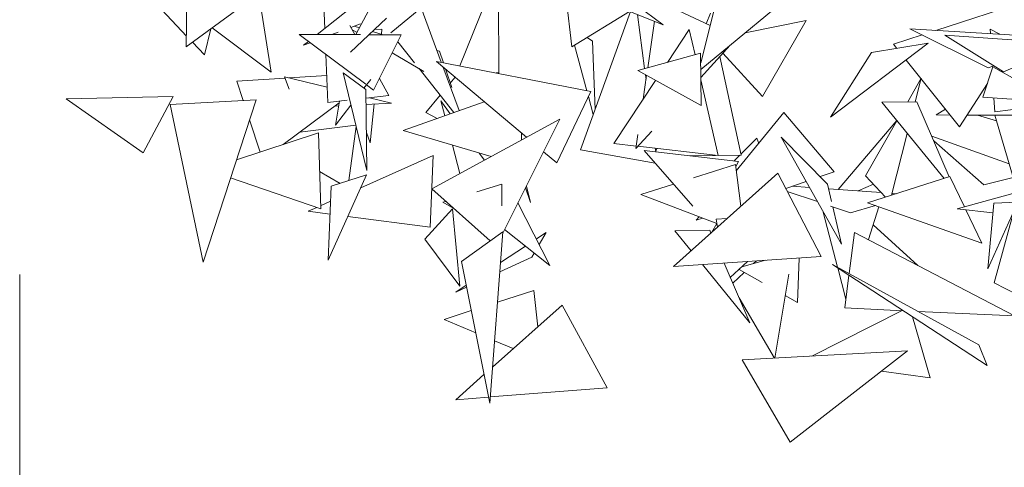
# Model space of a CAD drawing. Header units: metres. Extents: x -14.5 to 13.2, y -19 to 3.3.
# Tile 114 of 210: x 9.747 to 10.013, y 2.298 to 2.419. Entities that reach past the tile are written whole.
import ezdxf

# ---------------------------------------------------------------- set-up
doc = ezdxf.new("R2010")
doc.units = ezdxf.units.M
doc.linetypes.add('Traço ponto', pattern=[0.015875, 0.00635, -0.004763, 0, -0.004763])
doc.layers.add('A-DETL', color=7, linetype='Continuous', lineweight=5, true_color=0x00a600)
doc.layers.add('L-PLNT', color=7, linetype='Continuous', lineweight=5, true_color=0x005900)
doc.layers.add('G-IMPT', color=7, linetype='Continuous', lineweight=5)

# ---------------------------------------------------------------- blocks, each defined once
blk = doc.blocks.new('ÁRVORES ORNAMENTAIS - Pequeno e Médio Porte - Ipê-roxo-2870950-CORTE_CALÇADA')
at = {"layer": 'G-IMPT', "color": 253, "true_color": 0xaaaaaa}
for p, q in [((6.15481, 2.437), (6.18074, 2.41761)), ((6.05154, 2.41168), (6.08203, 2.43403)), ((6.08905, 2.4166), (6.08846, 2.43069)), ((6.1256, 2.40649), (6.13609, 2.43244)), ((6.13621, 2.4046), (6.13609, 2.43244)), ((6.15104, 2.42953), (6.18074, 2.41761)), ((6.15601, 2.41168), (6.15408, 2.42831)), ((6.07138, 2.42484), (6.07451, 2.40475)), ((6.25463, 2.41611), (6.28393, 2.42561)), ((6.05158, 2.41458), (6.04353, 2.42308)), ((6.0517, 2.42426), (6.05154, 2.41168)), ((6.09658, 2.42257), (6.08699, 2.41497)), ((6.11518, 2.42219), (6.10692, 2.41547)), ((6.11518, 2.42219), (6.1206, 2.40747)), ((6.19345, 2.41743), (6.17918, 2.42407)), ((6.19515, 2.42419), (6.19089, 2.40732)), ((6.09605, 2.41019), (6.10581, 2.41938)), ((6.09749, 2.41495), (6.10095, 2.42163)), ((6.15601, 2.41168), (6.17165, 2.42119)), ((6.1583, 2.38372), (6.17184, 2.42118)), ((6.17571, 2.40574), (6.17376, 2.42041)), ((6.21059, 2.42179), (6.19091, 2.40547)), ((6.19242, 2.41791), (6.19356, 2.42079)), ((6.05854, 2.41681), (6.07451, 2.40475)), ((6.09724, 2.41495), (6.09587, 2.41741)), ((6.09874, 2.4179), (6.09614, 2.41692)), ((6.09846, 2.41683), (6.09703, 2.41725)), ((6.17837, 2.41856), (6.17653, 2.40596)), ((6.21944, 2.41878), (6.20292, 2.41543)), ((6.21944, 2.41878), (6.20767, 2.39819)), ((6.05819, 2.41656), (6.05643, 2.40945)), ((6.10016, 2.40149), (6.08215, 2.41498)), ((6.09874, 2.41495), (6.08215, 2.41498)), ((6.09272, 2.41562), (6.09098, 2.41496)), ((6.09779, 2.41553), (6.09649, 2.41629)), ((6.10978, 2.41492), (6.10109, 2.41494)), ((6.10491, 2.41493), (6.102, 2.41579)), ((6.10226, 2.39991), (6.10978, 2.41492)), ((6.10454, 2.41647), (6.10256, 2.41632)), ((6.10454, 2.41647), (6.1044, 2.41508)), ((6.16156, 2.41319), (6.16016, 2.41421)), ((6.18191, 2.40744), (6.1878, 2.41634)), ((6.18937, 2.40949), (6.1878, 2.41634)), ((6.24309, 2.41237), (6.25085, 2.41488)), ((6.26875, 2.40595), (6.24754, 2.41653)), ((6.24754, 2.41653), (6.28624, 2.41422)), ((6.27294, 2.40487), (6.25704, 2.41478)), ((6.25704, 2.41478), (6.29028, 2.41244)), ((6.26929, 2.41647), (6.26936, 2.41523)), ((6.26929, 2.41647), (6.27194, 2.41507)), ((6.05643, 2.40945), (6.05318, 2.41289)), ((6.08465, 2.41311), (6.08332, 2.41206)), ((6.08513, 2.41275), (6.08332, 2.41206)), ((6.10884, 2.41304), (6.11335, 2.40735)), ((6.15675, 2.41214), (6.16007, 2.39975)), ((6.16156, 2.41319), (6.16227, 2.39471)), ((6.19892, 2.41211), (6.19094, 2.40337)), ((6.25255, 2.41261), (6.22605, 2.39261)), ((6.25255, 2.41261), (6.23718, 2.41015)), ((6.24309, 2.41237), (6.24399, 2.41124)), ((6.27294, 2.40487), (6.29028, 2.41244)), ((6.08988, 2.39658), (6.08934, 2.4096)), ((6.11587, 2.40501), (6.10731, 2.40999)), ((6.12017, 2.41044), (6.11943, 2.41065)), ((6.1212, 2.40735), (6.12017, 2.41044)), ((6.17388, 2.40523), (6.19086, 2.4099)), ((6.19102, 2.39573), (6.19086, 2.4099)), ((6.20183, 2.38233), (6.19609, 2.40902)), ((6.19689, 2.40989), (6.20767, 2.39819)), ((6.23718, 2.41015), (6.22605, 2.39261)), ((6.16116, 2.39953), (6.11936, 2.40771)), ((6.1437, 2.38713), (6.11936, 2.40771)), ((6.12103, 2.40629), (6.12543, 2.39436)), ((6.24653, 2.40807), (6.26101, 2.38998)), ((6.27001, 2.40619), (6.26737, 2.39798)), ((6.26875, 2.40595), (6.27032, 2.4065)), ((6.27001, 2.40619), (6.28523, 2.39765)), ((6.07816, 2.40355), (6.07939, 2.40017)), ((6.07816, 2.40355), (6.08971, 2.4007)), ((6.07943, 2.40323), (6.08957, 2.40388)), ((6.10015, 2.40009), (6.09401, 2.40463)), ((6.09401, 2.40463), (6.10048, 2.37814)), ((6.11462, 2.40574), (6.12401, 2.39386)), ((6.12345, 2.4006), (6.12175, 2.40569)), ((6.12439, 2.40346), (6.12304, 2.40183)), ((6.13621, 2.4046), (6.13548, 2.40456)), ((6.17388, 2.40523), (6.19102, 2.39573)), ((6.17623, 2.40393), (6.17528, 2.39743)), ((6.17608, 2.40293), (6.17593, 2.4041)), ((6.06519, 2.40233), (6.0783, 2.40316)), ((6.06519, 2.40233), (6.06693, 2.39711)), ((6.09968, 2.40045), (6.1015, 2.40282)), ((6.10226, 2.39991), (6.10036, 2.40134)), ((6.10644, 2.39845), (6.10386, 2.40309)), ((6.16737, 2.38547), (6.17869, 2.40257)), ((6.19566, 2.38221), (6.19094, 2.40267)), ((6.24699, 2.39674), (6.25064, 2.40314)), ((6.24902, 2.39677), (6.25064, 2.40314)), ((6.26101, 2.38998), (6.26858, 2.40175)), ((6.048, 2.39822), (6.01899, 2.3976)), ((6.0399, 2.38293), (6.048, 2.39822)), ((6.10015, 2.40009), (6.10048, 2.37814)), ((6.10019, 2.39775), (6.10644, 2.39845)), ((6.12031, 2.39854), (6.11643, 2.39386)), ((6.16116, 2.39953), (6.15188, 2.38022)), ((6.1605, 2.39816), (6.16178, 2.39335)), ((6.28497, 2.39681), (6.26737, 2.39798)), ((6.0399, 2.38293), (6.01899, 2.3976)), ((6.07045, 2.39731), (6.04721, 2.39599)), ((6.04721, 2.39599), (6.05611, 2.35332)), ((6.07045, 2.39731), (6.05611, 2.35332)), ((6.07779, 2.38518), (6.09299, 2.39646)), ((6.08988, 2.39658), (6.09514, 2.39718)), ((6.09184, 2.39561), (6.09285, 2.39566)), ((6.09199, 2.39044), (6.09306, 2.39694)), ((6.09199, 2.39044), (6.09615, 2.39586)), ((6.10021, 2.39604), (6.1071, 2.3964)), ((6.10119, 2.39786), (6.1071, 2.3964)), ((6.10244, 2.39616), (6.10136, 2.38565)), ((6.13227, 2.39679), (6.11027, 2.38896)), ((6.1205, 2.39699), (6.12155, 2.39298)), ((6.1205, 2.39699), (6.12305, 2.39351)), ((6.23999, 2.39663), (6.24944, 2.39678)), ((6.23999, 2.39663), (6.25682, 2.37597)), ((6.24944, 2.39678), (6.25825, 2.37643)), ((6.27035, 2.39778), (6.27056, 2.39404)), ((6.27056, 2.39404), (6.28464, 2.39577)), ((6.11643, 2.39386), (6.1195, 2.39226)), ((6.2134, 2.39383), (6.20054, 2.37802)), ((6.22703, 2.37782), (6.2134, 2.39383)), ((6.25717, 2.39478), (6.25465, 2.39318)), ((6.25845, 2.39317), (6.25465, 2.39318)), ((6.28212, 2.39315), (6.26306, 2.39317)), ((6.27103, 2.39162), (6.26589, 2.39312)), ((6.27058, 2.39316), (6.27669, 2.37226)), ((6.06868, 2.39187), (6.07159, 2.38315)), ((6.09748, 2.39042), (6.08228, 2.38851)), ((6.09757, 2.39005), (6.09559, 2.3754)), ((6.11802, 2.37314), (6.15276, 2.39207)), ((6.13726, 2.36114), (6.15276, 2.39207)), ((6.22815, 2.37299), (6.24399, 2.39171)), ((6.23558, 2.37671), (6.24407, 2.39161)), ((6.08734, 2.38831), (6.06515, 2.38103)), ((6.08734, 2.38831), (6.08797, 2.36777)), ((6.10033, 2.38847), (6.10136, 2.38565)), ((6.1341, 2.3819), (6.11027, 2.38896)), ((6.14232, 2.3883), (6.14235, 2.38639)), ((6.17763, 2.38881), (6.17333, 2.38411)), ((6.17388, 2.38787), (6.17333, 2.38411)), ((6.2426, 2.37147), (6.24685, 2.38821)), ((6.27445, 2.37994), (6.25348, 2.38744)), ((6.12364, 2.385), (6.12566, 2.3773)), ((6.17343, 2.38477), (6.16737, 2.38547)), ((6.19566, 2.38221), (6.17389, 2.38472)), ((6.20177, 2.38261), (6.20613, 2.38694)), ((6.20613, 2.38694), (6.20662, 2.38549)), ((6.21265, 2.38719), (6.22528, 2.37447)), ((6.21265, 2.38719), (6.22903, 2.35816)), ((6.26762, 2.37426), (6.25404, 2.38614)), ((6.11842, 2.38223), (6.09884, 2.37347)), ((6.11762, 2.36275), (6.11842, 2.38223)), ((6.13086, 2.38286), (6.13229, 2.38091)), ((6.15188, 2.38022), (6.14833, 2.38322)), ((6.1583, 2.38372), (6.17854, 2.38017)), ((6.18876, 2.36845), (6.17557, 2.38358)), ((6.20114, 2.38054), (6.17557, 2.38358)), ((6.1787, 2.38326), (6.17858, 2.38418)), ((6.17868, 2.38321), (6.17904, 2.38412)), ((6.20183, 2.38233), (6.188, 2.3821)), ((6.19984, 2.3807), (6.20148, 2.38233)), ((6.2003, 2.37981), (6.18894, 2.37616)), ((6.2018, 2.36848), (6.2003, 2.37981)), ((6.20038, 2.37919), (6.20114, 2.38054)), ((6.09327, 2.37465), (6.08766, 2.37787)), ((6.09, 2.35385), (6.1004, 2.37694)), ((6.09076, 2.37385), (6.1004, 2.37694)), ((6.21177, 2.37742), (6.18353, 2.35211)), ((6.21177, 2.37742), (6.22357, 2.35483)), ((6.22703, 2.37782), (6.22327, 2.3765)), ((6.23558, 2.37671), (6.24093, 2.37094)), ((6.08797, 2.36777), (6.06355, 2.37613)), ((6.13025, 2.37237), (6.13705, 2.37446)), ((6.13702, 2.36858), (6.13705, 2.37446)), ((6.14482, 2.36944), (6.14367, 2.37393)), ((6.18355, 2.37443), (6.17472, 2.3716)), ((6.21944, 2.37515), (6.21396, 2.37322)), ((6.22528, 2.37447), (6.22635, 2.36978)), ((6.23357, 2.3726), (6.23769, 2.37444)), ((6.25841, 2.37648), (6.23606, 2.36939)), ((6.26237, 2.36826), (6.25841, 2.37648)), ((6.27552, 2.37627), (6.26762, 2.37426)), ((6.09, 2.35385), (6.09076, 2.37385)), ((6.11802, 2.37314), (6.13388, 2.3591)), ((6.14343, 2.37346), (6.14482, 2.36944)), ((6.1953, 2.36375), (6.17472, 2.3716)), ((6.22251, 2.3697), (6.21434, 2.37249)), ((6.22035, 2.37355), (6.2158, 2.37387)), ((6.2398, 2.37215), (6.22558, 2.37317)), ((6.24385, 2.37186), (6.24272, 2.37194)), ((6.28074, 2.37339), (6.26039, 2.36771)), ((6.0906, 2.36979), (6.08794, 2.3686)), ((6.12105, 2.36955), (6.12181, 2.36978)), ((6.12105, 2.36955), (6.12399, 2.36785)), ((6.15004, 2.35241), (6.14139, 2.36939)), ((6.23151, 2.36663), (6.23825, 2.36862)), ((6.26708, 2.35845), (6.23606, 2.36939)), ((6.27685, 2.36953), (6.26872, 2.35145)), ((6.26872, 2.35145), (6.2703, 2.36926)), ((6.27685, 2.36953), (6.2703, 2.36926)), ((6.0869, 2.36813), (6.08459, 2.3671)), ((6.09047, 2.36632), (6.08459, 2.3671)), ((6.12369, 2.36778), (6.11614, 2.35954)), ((6.12369, 2.36778), (6.12564, 2.34683)), ((6.22411, 2.36687), (6.22798, 2.35191)), ((6.23151, 2.36663), (6.22607, 2.36848)), ((6.2267, 2.36827), (6.22903, 2.35816)), ((6.23915, 2.3683), (6.23632, 2.3594)), ((6.27007, 2.36667), (6.26039, 2.36771)), ((6.26708, 2.35845), (6.26275, 2.36745)), ((6.27541, 2.3661), (6.27039, 2.34774)), ((6.11762, 2.36275), (6.09533, 2.36568)), ((6.19044, 2.36561), (6.18968, 2.36468)), ((6.19134, 2.36526), (6.18968, 2.36468)), ((6.19391, 2.36141), (6.19523, 2.36378)), ((6.19512, 2.36497), (6.19805, 2.36512)), ((6.19544, 2.36278), (6.19512, 2.36497)), ((6.23759, 2.36339), (6.2497, 2.35241)), ((6.13729, 2.36156), (6.1261, 2.35349)), ((6.13729, 2.36156), (6.13373, 2.31511)), ((6.15004, 2.35241), (6.13778, 2.36217)), ((6.14906, 2.36138), (6.14638, 2.3596)), ((6.14906, 2.36138), (6.14715, 2.35808)), ((6.18392, 2.36181), (6.19333, 2.36197)), ((6.18392, 2.36181), (6.18833, 2.3564)), ((6.19333, 2.36197), (6.19367, 2.36119)), ((6.23253, 2.36138), (6.23111, 2.3502)), ((6.23253, 2.36138), (6.27587, 2.33874)), ((6.12564, 2.34683), (6.11614, 2.35954)), ((6.14344, 2.35766), (6.13665, 2.35317)), ((6.14581, 2.35577), (6.14518, 2.35469)), ((6.1261, 2.35349), (6.13373, 2.31511)), ((6.14518, 2.35469), (6.13646, 2.35066)), ((6.22357, 2.35483), (6.18353, 2.35211)), ((6.1914, 2.35264), (6.20424, 2.3369)), ((6.19722, 2.35304), (6.20424, 2.3369)), ((6.19891, 2.34914), (6.2036, 2.35347)), ((6.20203, 2.35202), (6.20846, 2.3538)), ((6.20519, 2.3529), (6.20597, 2.35363)), ((6.2171, 2.34236), (6.21759, 2.35442)), ((6.2685, 2.32528), (6.22664, 2.35265)), ((6.26621, 2.33089), (6.22664, 2.35265)), ((6.1996, 2.34757), (6.20271, 2.35054)), ((6.2013, 2.35134), (6.20759, 2.34777)), ((6.211, 2.32731), (6.21476, 2.35004)), ((6.22802, 2.35175), (6.23022, 2.34325)), ((6.23105, 2.34977), (6.22992, 2.3409)), ((6.27039, 2.34774), (6.27668, 2.34443)), ((6.12738, 2.34704), (6.12454, 2.34516)), ((6.12749, 2.34652), (6.12454, 2.34516)), ((6.1457, 2.34561), (6.13582, 2.34244)), ((6.14679, 2.33582), (6.1457, 2.34561)), ((6.20131, 2.34363), (6.21089, 2.3273)), ((6.2138, 2.34424), (6.2171, 2.34236)), ((6.12875, 2.34016), (6.12139, 2.3378)), ((6.15337, 2.34167), (6.13448, 2.32487)), ((6.15337, 2.34167), (6.16555, 2.31928)), ((6.24549, 2.34017), (6.22098, 2.32784)), ((6.22992, 2.3409), (6.24575, 2.34015)), ((6.2497, 2.33997), (6.27587, 2.33874)), ((6.12994, 2.33417), (6.12139, 2.3378)), ((6.24829, 2.3385), (6.25305, 2.32195)), ((6.14009, 2.32987), (6.13502, 2.33201)), ((6.20211, 2.32683), (6.24695, 2.32924)), ((6.21515, 2.30448), (6.24695, 2.32924)), ((6.2685, 2.32528), (6.26621, 2.33089)), ((6.21515, 2.30448), (6.20211, 2.32683)), ((6.25305, 2.32195), (6.2399, 2.32375)), ((6.13219, 2.32284), (6.12454, 2.31604)), ((6.16555, 2.31928), (6.13385, 2.31677)), ((6.1334, 2.31674), (6.12454, 2.31604))]:
    blk.add_line(p, q, dxfattribs=at)

msp = doc.modelspace()

# ---------------------------------------------------------------- linework, layer by layer
at = {"layer": 'A-DETL', "color": 7, "linetype": 'Traço ponto'}
msp.add_line((9.74673, 1.65), (9.74673, 3.17), dxfattribs=at)

# ---------------------------------------------------------------- block references
at = {"layer": 'L-PLNT', "color": 253, "true_color": 0xaaaaaa}
msp.add_blockref('ÁRVORES ORNAMENTAIS - Pequeno e Médio Porte - Ipê-roxo-2870950-CORTE_CALÇADA', (3.74032, 0), dxfattribs=at)

doc.saveas('drawing.dxf')
